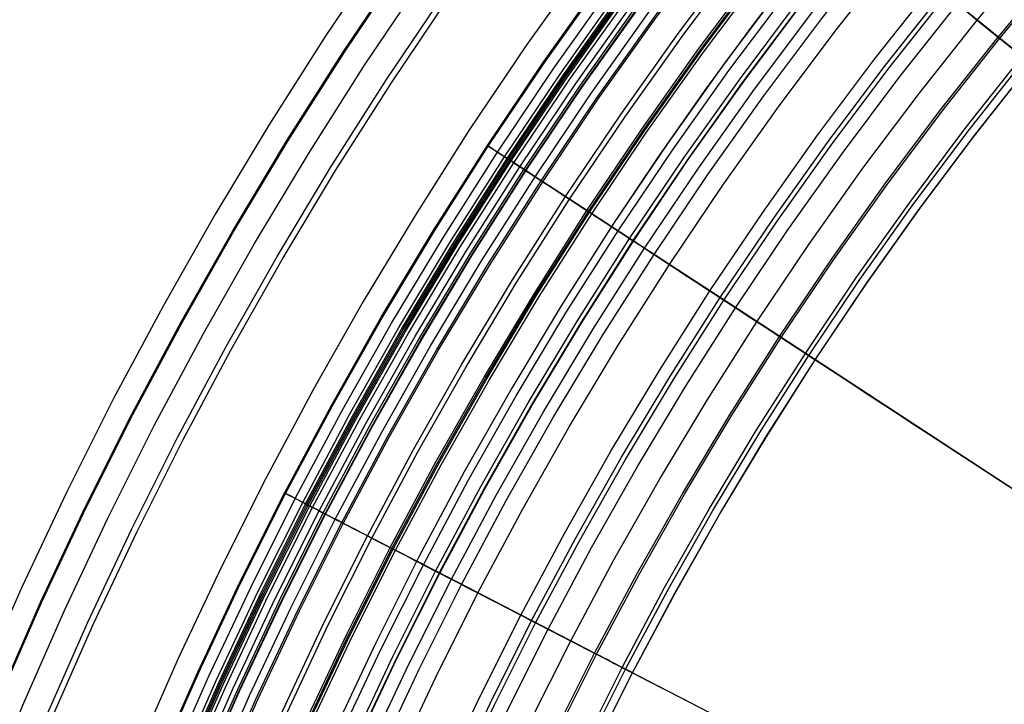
# Model space of a CAD drawing. Header units: millimetres. Extents: x -14 to 488, y -50 to 50.
# Tile 124 of 256: x 265 to 273, y 14 to 20. Entities that reach past the tile are written whole.
import ezdxf

# ---------------------------------------------------------------- set-up
doc = ezdxf.new("R2010")
doc.units = ezdxf.units.MM
doc.header["$MEASUREMENT"] = 0
doc.layers.add('Default', color=7, linetype='Continuous')

msp = doc.modelspace()

# ---------------------------------------------------------------- linework, layer by layer
at = {"layer": 'Default'}
for points in [[(272.8759, 26.2757), (272.2065, 25.6233), (271.5541, 24.9538), (270.9192, 24.2677), (270.3023, 23.5655), (269.7036, 22.8476), (269.1236, 22.1145), (268.5627, 21.3667), (268.0212, 20.6048), (267.4996, 19.8291), (267.0085, 19.0568), (266.5371, 18.2723), (266.0857, 17.4761), (265.6545, 16.6688), (265.2437, 15.8509), (264.8538, 15.0229), (264.4848, 14.1853)], [(264.8652, 10.2969), (265.1272, 11.0999), (265.4104, 11.9008), (265.7149, 12.6988), (266.0408, 13.493), (266.3881, 14.2827), (266.7568, 15.067), (267.1467, 15.8451), (267.5578, 16.616), (267.9899, 17.3791), (268.4428, 18.1334), (268.9161, 18.878), (269.4097, 19.6123), (269.9232, 20.3353), (270.4562, 21.0463), (271.0082, 21.7445), (271.5789, 22.4291), (272.1676, 23.0994), (272.7739, 23.7547), (273.3971, 24.3943), (274.0367, 25.0175), (274.692, 25.6238), (275.3623, 26.2126)], [(264.874, 10.2942), (265.1359, 11.097), (265.419, 11.8976), (265.7234, 12.6954), (266.0493, 13.4895), (266.3965, 14.2789), (266.7651, 15.063), (267.1549, 15.8409), (267.5659, 16.6116), (267.9978, 17.3745), (268.4506, 18.1285), (268.9238, 18.873), (269.4173, 19.6071), (269.9306, 20.3299), (270.4635, 21.0407), (271.0153, 21.7387), (271.5858, 22.4231), (272.1744, 23.0932), (272.7805, 23.7484), (273.4036, 24.3878), (274.043, 25.0109), (274.6982, 25.617), (275.3683, 26.2056)], [(264.9646, 10.2658), (265.2258, 11.0664), (265.5081, 11.8649), (265.8117, 12.6605), (266.1367, 13.4523), (266.4829, 14.2396), (266.8505, 15.0215), (267.2393, 15.7972), (267.6491, 16.5659), (268.0799, 17.3266), (268.5314, 18.0786), (269.0033, 18.821), (269.4954, 19.5531), (270.0073, 20.2739), (270.5387, 20.9828), (271.0891, 21.6788), (271.658, 22.3614), (272.2449, 23.0297), (272.8494, 23.683), (273.4708, 24.3206), (274.1084, 24.942), (274.7617, 25.5465), (275.43, 26.1334)], [(265.8987, 10.8377), (266.1752, 11.6197), (266.4725, 12.3989), (266.7907, 13.1744), (267.1299, 13.9454), (267.4898, 14.7112), (267.8705, 15.4708), (268.2719, 16.2236), (268.6938, 16.9686), (269.136, 17.7051), (269.5981, 18.4322), (270.0801, 19.1491), (270.5814, 19.855), (271.1018, 20.5492), (271.6408, 21.2309), (272.198, 21.8993), (272.7728, 22.5538), (273.3648, 23.1936), (273.9733, 23.8181), (274.5978, 24.4266), (275.2376, 25.0186), (275.8921, 25.5934), (276.5605, 26.1506)], [(266.5312, 10.6228), (266.8022, 11.3893), (267.0937, 12.153), (267.4056, 12.9131), (267.738, 13.6688), (268.0908, 14.4194), (268.464, 15.164), (268.8574, 15.9018), (269.2709, 16.6321), (269.7043, 17.3539), (270.1573, 18.0666), (270.6297, 18.7693), (271.1211, 19.4612), (271.6311, 20.1417), (272.1595, 20.8098), (272.7056, 21.465), (273.269, 22.1065), (273.8492, 22.7336), (274.4457, 23.3457), (275.0578, 23.9422), (275.6849, 24.5224), (276.3264, 25.0858), (276.9816, 25.632), (277.6498, 26.1603)], [(277.6707, 26.133), (277.0032, 25.6053), (276.3487, 25.0597), (275.7079, 24.4969), (275.0814, 23.9173), (274.47, 23.3214), (273.8741, 22.71), (273.2945, 22.0835), (272.7317, 21.4427), (272.1861, 20.7882), (271.6584, 20.1207), (271.1488, 19.441), (270.6579, 18.7498), (270.1861, 18.0478), (269.7335, 17.3359), (269.3006, 16.6148), (268.8875, 15.8853), (268.4945, 15.1482), (268.1217, 14.4044), (267.7692, 13.6546), (267.4372, 12.8996), (267.1256, 12.1403), (266.8345, 11.3774), (266.5637, 10.6117)], [(266.5693, 10.6099), (266.84, 11.3754), (267.1311, 12.1382), (267.4426, 12.8973), (267.7746, 13.6522), (268.127, 14.4018), (268.4997, 15.1455), (268.8926, 15.8825), (269.3056, 16.6118), (269.7385, 17.3328), (270.191, 18.0446), (270.6628, 18.7464), (271.1536, 19.4375), (271.663, 20.1171), (272.1907, 20.7845), (272.7361, 21.4389), (273.2989, 22.0796), (273.8784, 22.7059), (274.4741, 23.3173), (275.0855, 23.913), (275.7118, 24.4925), (276.3526, 25.0553), (277.0069, 25.6007), (277.6743, 26.1284)], [(264.6603, 14.0797), (265.0227, 14.9037), (265.4074, 15.7221), (265.8143, 16.534), (266.2433, 17.3385), (266.6941, 18.1347), (267.1667, 18.9218), (267.6606, 19.6989), (268.1757, 20.465), (268.7115, 21.2195), (269.2676, 21.9614), (269.8437, 22.6899), (270.4391, 23.4043), (271.0535, 24.1038), (271.6861, 24.7875), (272.3365, 25.4549), (273.0039, 26.1053)], [(264.6688, 14.0761), (265.0311, 14.8999), (265.4157, 15.7181), (265.8225, 16.5298), (266.2513, 17.3341), (266.7021, 18.1301), (267.1745, 18.917), (267.6683, 19.6938), (268.1833, 20.4598), (268.7189, 21.2141), (269.2749, 21.9558), (269.8508, 22.6841), (270.4461, 23.3983), (271.0603, 24.0976), (271.6928, 24.7812), (272.343, 25.4484), (273.0102, 26.0986)], [(265.0349, 10.2439), (265.2955, 11.0427), (265.5772, 11.8395), (265.8802, 12.6333), (266.2045, 13.4235), (266.55, 14.2091), (266.9168, 14.9894), (267.3047, 15.7634), (267.7137, 16.5304), (268.1435, 17.2895), (268.594, 18.0399), (269.065, 18.7807), (269.556, 19.5112), (270.0668, 20.2305), (270.5971, 20.9378), (271.1463, 21.6324), (271.714, 22.3135), (272.2997, 22.9803), (272.9028, 23.6323), (273.5229, 24.2686), (274.1592, 24.8886), (274.8111, 25.4918), (275.4779, 26.0775)], [(265.0612, 10.2356), (265.3216, 11.0339), (265.6031, 11.83), (265.9058, 12.6232), (266.2298, 13.4127), (266.575, 14.1977), (266.9415, 14.9774), (267.3291, 15.7508), (267.7378, 16.5172), (268.1673, 17.2757), (268.6174, 18.0254), (269.088, 18.7657), (269.5786, 19.4956), (270.0891, 20.2143), (270.6189, 20.921), (271.1676, 21.6151), (271.7349, 22.2956), (272.3201, 22.9619), (272.9228, 23.6133), (273.5423, 24.2491), (274.1781, 24.8686), (274.8295, 25.4713), (275.4958, 26.0565)], [(265.0744, 10.2315), (265.3347, 11.0294), (265.6161, 11.8252), (265.9188, 12.6181), (266.2426, 13.4073), (266.5877, 14.192), (266.954, 14.9713), (267.3415, 15.7444), (267.75, 16.5104), (268.1793, 17.2686), (268.6293, 18.0181), (269.0996, 18.7581), (269.5901, 19.4877), (270.1003, 20.2061), (270.6299, 20.9126), (271.1784, 21.6063), (271.7454, 22.2866), (272.3304, 22.9526), (272.9329, 23.6037), (273.5522, 24.2393), (274.1877, 24.8585), (274.8388, 25.461), (275.5049, 26.046)], [(265.087, 10.2276), (265.3471, 11.0252), (265.6284, 11.8207), (265.9309, 12.6133), (266.2547, 13.4022), (266.5996, 14.1865), (266.9658, 14.9656), (267.3531, 15.7384), (267.7615, 16.5041), (268.1906, 17.262), (268.6404, 18.0112), (269.1106, 18.7509), (269.6009, 19.4802), (270.1109, 20.1984), (270.6403, 20.9046), (271.1886, 21.598), (271.7554, 22.278), (272.3402, 22.9438), (272.9424, 23.5947), (273.5614, 24.23), (274.1967, 24.849), (274.8476, 25.4512), (275.5134, 26.036)], [(265.9376, 10.8245), (266.2138, 11.6055), (266.5108, 12.3837), (266.8286, 13.1582), (267.1673, 13.9283), (267.5269, 14.6932), (267.9071, 15.4519), (268.308, 16.2038), (268.7294, 16.9479), (269.171, 17.6834), (269.6326, 18.4096), (270.114, 19.1257), (270.6147, 19.8307), (271.1344, 20.5241), (271.6728, 21.2049), (272.2293, 21.8726), (272.8034, 22.5262), (273.3946, 23.1653), (274.0024, 23.789), (274.6261, 24.3968), (275.2652, 24.988), (275.9188, 25.5621), (276.5865, 26.1186)], [(265.9379, 10.8244), (266.2141, 11.6054), (266.511, 12.3836), (266.8289, 13.1581), (267.1676, 13.9282), (267.5271, 14.6931), (267.9074, 15.4518), (268.3082, 16.2036), (268.7296, 16.9477), (269.1712, 17.6833), (269.6328, 18.4095), (270.1142, 19.1255), (270.6149, 19.8306), (271.1346, 20.5239), (271.673, 21.2048), (272.2295, 21.8724), (272.8036, 22.5261), (273.3948, 23.1651), (274.0026, 23.7888), (274.6263, 24.3966), (275.2653, 24.9878), (275.919, 25.5619), (276.5866, 26.1184)], [(266.6785, 10.5727), (266.9482, 11.3356), (267.2383, 12.0957), (267.5488, 12.8522), (267.8796, 13.6044), (268.2307, 14.3514), (268.6022, 15.0925), (268.9937, 15.8269), (269.4053, 16.5537), (269.8366, 17.2721), (270.2875, 17.9815), (270.7577, 18.6808), (271.2468, 19.3695), (271.7544, 20.0467), (272.2802, 20.7118), (272.8238, 21.3639), (273.3846, 22.0023), (273.962, 22.6265), (274.5557, 23.2357), (275.1649, 23.8294), (275.7891, 24.4069), (276.4276, 24.9676), (277.0797, 25.5112), (277.7447, 26.037)], [(265.1, 10.2235), (265.3601, 11.0208), (265.6413, 11.8159), (265.9436, 12.6082), (266.2672, 13.3968), (266.6121, 14.1809), (266.9781, 14.9596), (267.3653, 15.7321), (267.7734, 16.4976), (268.2024, 17.2552), (268.6521, 18.0041), (269.122, 18.7434), (269.6121, 19.4724), (270.1219, 20.1903), (270.6511, 20.8962), (271.1992, 21.5894), (271.7658, 22.2691), (272.3503, 22.9347), (272.9523, 23.5853), (273.5711, 24.2203), (274.2061, 24.8391), (274.8567, 25.4411), (275.5223, 26.0256)], [(265.1276, 10.2149), (265.3875, 11.0115), (265.6684, 11.806), (265.9705, 12.5976), (266.2939, 13.3855), (266.6384, 14.1689), (267.0041, 14.947), (267.391, 15.7188), (267.7988, 16.4836), (268.2274, 17.2406), (268.6766, 17.9889), (269.1462, 18.7276), (269.6359, 19.456), (270.1453, 20.1733), (270.674, 20.8786), (271.2217, 21.5712), (271.7878, 22.2503), (272.3718, 22.9153), (272.9733, 23.5654), (273.5915, 24.1999), (274.226, 24.8182), (274.8761, 25.4196), (275.5411, 26.0037)], [(265.1891, 10.1956), (265.4485, 10.9907), (265.7289, 11.7837), (266.0304, 12.5739), (266.3532, 13.3603), (266.6971, 14.1422), (267.0621, 14.9188), (267.4482, 15.6892), (267.8553, 16.4526), (268.2831, 17.2081), (268.7315, 17.955), (269.2002, 18.6923), (269.6889, 19.4194), (270.1974, 20.1353), (270.7251, 20.8393), (271.2717, 21.5306), (271.8367, 22.2084), (272.4197, 22.8722), (273.02, 23.521), (273.6371, 24.1543), (274.2704, 24.7714), (274.9193, 25.3717), (275.583, 25.9547)], [(266.1096, 10.7661), (266.3843, 11.5429), (266.6797, 12.3168), (266.9958, 13.0872), (267.3327, 13.8531), (267.6903, 14.6138), (268.0685, 15.3685), (268.4672, 16.1163), (268.8863, 16.8564), (269.3255, 17.5879), (269.7847, 18.3102), (270.2634, 19.0224), (270.7614, 19.7237), (271.2784, 20.4133), (271.8138, 21.0904), (272.3673, 21.7545), (272.9383, 22.4046), (273.5264, 23.0402), (274.1309, 23.6605), (274.7512, 24.265), (275.3868, 24.8531), (276.0369, 25.4241), (276.701, 25.9776)], [(266.1252, 10.7608), (266.3997, 11.5372), (266.6949, 12.3108), (267.0109, 13.0808), (267.3476, 13.8464), (267.705, 14.6067), (268.083, 15.361), (268.4816, 16.1084), (268.9004, 16.8481), (269.3395, 17.5793), (269.7984, 18.3013), (270.2769, 19.0131), (270.7747, 19.714), (271.2914, 20.4033), (271.8265, 21.0801), (272.3797, 21.7438), (272.9505, 22.3936), (273.5383, 23.0289), (274.1425, 23.649), (274.7625, 24.2532), (275.3978, 24.8409), (276.0476, 25.4117), (276.7113, 25.9649)], [(266.1355, 10.7573), (266.4099, 11.5335), (266.7051, 12.3068), (267.0209, 13.0765), (267.3575, 13.8418), (267.7148, 14.6019), (268.0927, 15.356), (268.4911, 16.1031), (268.9098, 16.8426), (269.3487, 17.5736), (269.8075, 18.2953), (270.2858, 19.0069), (270.7835, 19.7076), (271.3, 20.3966), (271.835, 21.0733), (272.388, 21.7367), (272.9586, 22.3864), (273.5461, 23.0214), (274.1501, 23.6413), (274.77, 24.2453), (275.4051, 24.8328), (276.0547, 25.4034), (276.7182, 25.9564)], [(266.7725, 10.5408), (267.0415, 11.3013), (267.3307, 12.0591), (267.6402, 12.8134), (267.97, 13.5633), (268.3201, 14.3081), (268.6904, 15.0469), (269.0808, 15.779), (269.4911, 16.5037), (269.9211, 17.2199), (270.3707, 17.9271), (270.8394, 18.6244), (271.327, 19.311), (271.8331, 19.9861), (272.3574, 20.6492), (272.8993, 21.2993), (273.4583, 21.9358), (274.0341, 22.5581), (274.6259, 23.1655), (275.2333, 23.7573), (275.8556, 24.3331), (276.4921, 24.8922), (277.1423, 25.4341), (277.8053, 25.9583)], [(264.5245, 13.1701), (264.8625, 13.9938), (265.2227, 14.8128), (265.605, 15.6262), (266.0094, 16.4331), (266.4358, 17.2327), (266.8839, 18.0241), (267.3536, 18.8063), (267.8445, 19.5786), (268.3564, 20.3402), (268.8889, 21.09), (269.4417, 21.8274), (270.0142, 22.5515), (270.606, 23.2615), (271.2166, 23.9567), (271.8454, 24.6363), (272.4918, 25.2996), (273.1551, 25.946)], [(265.2276, 10.1836), (265.4867, 10.9777), (265.7668, 11.7698), (266.068, 12.559), (266.3903, 13.3445), (266.7338, 14.1255), (267.0984, 14.9012), (267.4841, 15.6707), (267.8906, 16.4331), (268.318, 17.1878), (268.7658, 17.9338), (269.234, 18.6702), (269.7222, 19.3964), (270.23, 20.1115), (270.7571, 20.8146), (271.303, 21.5051), (271.8674, 22.1822), (272.4497, 22.8451), (273.0493, 23.4932), (273.6657, 24.1258), (274.2982, 24.7421), (274.9463, 25.3418), (275.6092, 25.924)], [(265.2448, 10.1782), (265.5037, 10.972), (265.7836, 11.7636), (266.0847, 12.5524), (266.4068, 13.3375), (266.7501, 14.1181), (267.1146, 14.8933), (267.5, 15.6624), (267.9064, 16.4245), (268.3334, 17.1788), (268.7811, 17.9243), (269.249, 18.6604), (269.7369, 19.3862), (270.2445, 20.1009), (270.7713, 20.8037), (271.317, 21.4938), (271.881, 22.1705), (272.463, 22.8331), (273.0623, 23.4809), (273.6783, 24.1131), (274.3106, 24.7291), (274.9583, 25.3284), (275.6209, 25.9104)], [(265.2484, 10.1771), (265.5074, 10.9707), (265.7873, 11.7623), (266.0883, 12.551), (266.4104, 13.336), (266.7537, 14.1165), (267.118, 14.8917), (267.5034, 15.6606), (267.9097, 16.4226), (268.3368, 17.1768), (268.7844, 17.9223), (269.2522, 18.6583), (269.7401, 19.384), (270.2476, 20.0986), (270.7743, 20.8013), (271.32, 21.4914), (271.884, 22.168), (272.4658, 22.8305), (273.0651, 23.4782), (273.6811, 24.1103), (274.3132, 24.7263), (274.9609, 25.3256), (275.6234, 25.9074)], [(266.1577, 10.7497), (266.4319, 11.5254), (266.7269, 12.2982), (267.0425, 13.0674), (267.3789, 13.8321), (267.7359, 14.5917), (268.1135, 15.3452), (268.5117, 16.0918), (268.9301, 16.8308), (269.3687, 17.5613), (269.8271, 18.2825), (270.3051, 18.9935), (270.8024, 19.6938), (271.3186, 20.3823), (271.8532, 21.0585), (272.4058, 21.7215), (272.976, 22.3706), (273.5632, 23.0053), (274.1667, 23.6247), (274.7862, 24.2283), (275.4208, 24.8154), (276.0699, 25.3856), (276.7329, 25.9382)], [(274.5665, 25.7966), (273.9089, 25.188), (273.2671, 24.5626), (272.6418, 23.9209), (272.0332, 23.2632), (271.4418, 22.59), (270.8679, 21.9018), (270.3119, 21.1991), (269.7742, 20.4823), (269.2551, 19.7518), (268.7551, 19.0083), (268.2844, 18.2679), (267.8325, 17.5159), (267.3997, 16.7527), (266.9863, 15.9788), (266.5926, 15.1948), (266.2188, 14.401), (265.8651, 13.5981), (265.5319, 12.7865), (265.2314, 11.9997), (264.9501, 11.2058), (264.6881, 10.4053)], [(274.5665, 25.7966), (273.9089, 25.188), (273.2671, 24.5626), (272.6418, 23.9209), (272.0332, 23.2632), (271.4418, 22.59), (270.8679, 21.9018), (270.3119, 21.1991), (269.7742, 20.4823), (269.2551, 19.7518), (268.7551, 19.0083), (268.2844, 18.2679), (267.8325, 17.5159), (267.3997, 16.7527), (266.9863, 15.9788), (266.5926, 15.1948), (266.2188, 14.401), (265.8651, 13.5981), (265.5319, 12.7865), (265.2314, 11.9997), (264.9501, 11.2058), (264.6881, 10.4053)], [(264.7362, 13.0863), (265.0721, 13.9047), (265.43, 14.7185), (265.8099, 15.5268), (266.2117, 16.3285), (266.6353, 17.123), (267.0806, 17.9094), (267.5473, 18.6866), (268.0351, 19.454), (268.5437, 20.2107), (269.0729, 20.9558), (269.6221, 21.6885), (270.191, 22.4079), (270.7791, 23.1134), (271.3858, 23.8042), (272.0105, 24.4795), (272.6528, 25.1386), (273.3119, 25.7809)], [(265.3397, 10.1485), (265.5979, 10.94), (265.877, 11.7293), (266.1772, 12.5158), (266.4984, 13.2986), (266.8407, 14.0769), (267.2041, 14.8499), (267.5884, 15.6167), (267.9936, 16.3766), (268.4194, 17.1286), (268.8657, 17.872), (269.3323, 18.606), (269.8188, 19.3296), (270.3248, 20.0422), (270.8501, 20.743), (271.3942, 21.4311), (271.9566, 22.1058), (272.5369, 22.7665), (273.1344, 23.4123), (273.7487, 24.0427), (274.3791, 24.657), (275.0249, 25.2545), (275.6856, 25.8348)], [(265.4001, 10.1296), (265.6578, 10.9196), (265.9365, 11.7075), (266.236, 12.4925), (266.5567, 13.2738), (266.8983, 14.0507), (267.261, 14.8222), (267.6446, 15.5876), (268.049, 16.3461), (268.4741, 17.0967), (268.9196, 17.8387), (269.3853, 18.5713), (269.8708, 19.2937), (270.376, 20.0049), (270.9003, 20.7044), (271.4434, 21.3912), (272.0047, 22.0647), (272.5839, 22.7241), (273.1803, 23.3687), (273.7935, 23.9979), (274.4227, 24.6111), (275.0673, 25.2075), (275.7267, 25.7867)], [(276.8736, 25.7976), (276.2152, 25.2485), (275.5711, 24.6826), (274.9418, 24.1003), (274.3278, 23.502), (273.7294, 22.8879), (273.1471, 22.2586), (272.5812, 21.6145), (272.0321, 20.9561), (271.5001, 20.2837), (270.9857, 19.5978), (270.489, 18.8989), (270.0106, 18.1875), (269.5602, 17.4791), (269.1278, 16.7595), (268.7137, 16.0293), (268.3182, 15.2888), (267.9415, 14.5386), (267.5838, 13.7792), (267.2454, 13.0109), (266.9265, 12.2344), (266.639, 11.4815), (266.3699, 10.7219)], [(266.9248, 10.489), (267.1924, 11.2459), (267.4802, 11.9999), (267.7882, 12.7505), (268.1164, 13.4967), (268.4648, 14.2378), (268.8332, 14.9731), (269.2217, 15.7016), (269.63, 16.4226), (270.0579, 17.1354), (270.5053, 17.8391), (270.9717, 18.5329), (271.4569, 19.2162), (271.9605, 19.888), (272.4822, 20.5478), (273.0214, 21.1947), (273.5778, 21.8281), (274.1507, 22.4474), (274.7396, 23.0518), (275.344, 23.6407), (275.9633, 24.2136), (276.5967, 24.77), (277.2436, 25.3092), (277.9034, 25.8309)], [(264.7839, 13.0674), (265.1193, 13.8847), (265.4767, 14.6973), (265.8561, 15.5043), (266.2573, 16.305), (266.6804, 17.0983), (267.125, 17.8835), (267.591, 18.6597), (268.0781, 19.4259), (268.586, 20.1815), (269.1144, 20.9255), (269.6628, 21.6571), (270.2309, 22.3756), (270.8181, 23.0801), (271.4239, 23.7698), (272.0478, 24.4441), (272.6891, 25.1023), (273.3473, 25.7436)], [(265.4152, 10.1249), (265.6728, 10.9145), (265.9513, 11.702), (266.2507, 12.4867), (266.5712, 13.2677), (266.9127, 14.0442), (267.2752, 14.8153), (267.6587, 15.5804), (268.0629, 16.3385), (268.4877, 17.0888), (268.933, 17.8305), (269.3985, 18.5627), (269.8838, 19.2847), (270.3887, 19.9956), (270.9128, 20.6947), (271.4556, 21.3813), (272.0167, 22.0544), (272.5956, 22.7135), (273.1918, 23.3579), (273.8046, 23.9868), (274.4335, 24.5996), (275.0779, 25.1958), (275.737, 25.7747)], [(266.417, 10.6616), (266.6891, 11.4309), (266.9816, 12.1973), (267.2946, 12.9602), (267.6282, 13.7187), (267.9823, 14.472), (268.3569, 15.2194), (268.7517, 15.9599), (269.1667, 16.6928), (269.6017, 17.4173), (270.0564, 18.1326), (270.5305, 18.8378), (271.0237, 19.5323), (271.5356, 20.2152), (272.0659, 20.8858), (272.614, 21.5434), (273.1795, 22.1872), (273.7618, 22.8166), (274.3604, 23.431), (274.9748, 24.0296), (275.6042, 24.612), (276.248, 25.1774), (276.9056, 25.7255)], [(267.3236, 10.3535), (267.5877, 11.1006), (267.8718, 11.8449), (268.1758, 12.5858), (268.4998, 13.3223), (268.8436, 14.0539), (269.2073, 14.7796), (269.5908, 15.4988), (269.9938, 16.2105), (270.4162, 16.914), (270.8578, 17.6086), (271.3182, 18.2935), (271.7971, 18.9679), (272.2942, 19.6311), (272.8092, 20.2823), (273.3414, 20.9209), (273.8906, 21.5462), (274.4561, 22.1574), (275.0374, 22.754), (275.634, 23.3353), (276.2453, 23.9008), (276.8705, 24.45), (277.5091, 24.9822), (278.1603, 25.4972)], [(267.424, 10.3194), (267.6873, 11.064), (267.9705, 11.8058), (268.2735, 12.5442), (268.5964, 13.2784), (268.9391, 14.0075), (269.3016, 14.7309), (269.6838, 15.4476), (270.0855, 16.157), (270.5065, 16.8583), (270.9466, 17.5506), (271.4055, 18.2332), (271.8828, 18.9054), (272.3783, 19.5664), (272.8916, 20.2155), (273.4221, 20.8519), (273.9694, 21.4751), (274.5331, 22.0843), (275.1125, 22.6789), (275.7071, 23.2583), (276.3163, 23.822), (276.9395, 24.3693), (277.576, 24.8999), (278.225, 25.4131)], [(267.4618, 10.3066), (267.7247, 11.0502), (268.0075, 11.7912), (268.3101, 12.5287), (268.6326, 13.2619), (268.975, 13.9901), (269.337, 14.7126), (269.7187, 15.4284), (270.1199, 16.1369), (270.5404, 16.8373), (270.9799, 17.5288), (271.4383, 18.2105), (271.915, 18.8819), (272.4099, 19.5421), (272.9225, 20.1903), (273.4524, 20.826), (273.999, 21.4484), (274.562, 22.0569), (275.1407, 22.6507), (275.7346, 23.2294), (276.343, 23.7924), (276.9654, 24.3391), (277.6011, 24.8689), (278.2494, 25.3815)], [(267.5769, 10.2675), (267.8388, 11.0083), (268.1205, 11.7464), (268.422, 12.4811), (268.7433, 13.2116), (269.0843, 13.9371), (269.445, 14.6568), (269.8252, 15.3699), (270.2249, 16.0757), (270.6438, 16.7734), (271.0817, 17.4623), (271.5382, 18.1414), (272.0132, 18.8102), (272.5062, 19.4679), (273.0169, 20.1137), (273.5447, 20.747), (274.0893, 21.367), (274.6501, 21.9732), (275.2266, 22.5648), (275.8182, 23.1413), (276.4244, 23.7021), (277.0444, 24.2467), (277.6777, 24.7746), (278.3235, 25.2852)], [(267.7875, 10.1959), (268.0477, 10.9315), (268.3274, 11.6645), (268.6268, 12.3941), (268.9458, 13.1195), (269.2844, 13.8399), (269.6426, 14.5546), (270.0202, 15.2627), (270.4171, 15.9636), (270.8331, 16.6565), (271.2679, 17.3405), (271.7213, 18.015), (272.1929, 18.6791), (272.6825, 19.3322), (273.1896, 19.9735), (273.7138, 20.6023), (274.2545, 21.218), (274.8115, 21.82), (275.3839, 22.4075), (275.9714, 22.98), (276.5734, 23.5369), (277.1891, 24.0777), (277.8179, 24.6018), (278.4592, 25.1089)], [(268.2688, 10.8503), (268.5465, 11.5778), (268.8436, 12.3019), (269.1603, 13.0219), (269.4964, 13.737), (269.8519, 14.4463), (270.2267, 15.1492), (270.6207, 15.8449), (271.0335, 16.5326), (271.4651, 17.2116), (271.9151, 17.881), (272.3833, 18.5402), (272.8692, 19.1884), (273.3725, 19.825), (273.8928, 20.4491), (274.4296, 21.0603), (274.9823, 21.6577), (275.5506, 22.2409), (276.1337, 22.8091), (276.7311, 23.3619), (277.3423, 23.8986), (277.9664, 24.4189)], [(268.2853, 10.8442), (268.5628, 11.5713), (268.8598, 12.2951), (269.1763, 13.0146), (269.5122, 13.7293), (269.8676, 14.4383), (270.2421, 15.1408), (270.6359, 15.8361), (271.0485, 16.5234), (271.4798, 17.2019), (271.9296, 17.871), (272.3975, 18.5298), (272.8832, 19.1777), (273.3862, 19.8139), (273.9062, 20.4377), (274.4426, 21.0485), (274.9951, 21.6456), (275.563, 22.2284), (276.1458, 22.7963), (276.7429, 23.3488), (277.3537, 23.8853), (277.9775, 24.4052)], [(268.5214, 10.7574), (268.7967, 11.4787), (269.0913, 12.1967), (269.4053, 12.9105), (269.7385, 13.6194), (270.091, 14.3227), (270.4626, 15.0196), (270.8532, 15.7094), (271.2625, 16.3912), (271.6904, 17.0643), (272.1366, 17.728), (272.6007, 18.3816), (273.0825, 19.0242), (273.5815, 19.6553), (274.0973, 20.2742), (274.6295, 20.8801), (275.1775, 21.4724), (275.7409, 22.0506), (276.319, 22.6139), (276.9113, 23.162), (277.5172, 23.6941), (278.1361, 24.2099)], [(268.5539, 10.7455), (268.8289, 11.466), (269.1232, 12.1831), (269.4368, 12.8962), (269.7696, 13.6043), (270.1217, 14.3068), (270.4929, 15.003), (270.883, 15.6919), (271.2919, 16.373), (271.7193, 17.0454), (272.165, 17.7083), (272.6286, 18.3612), (273.1099, 19.0031), (273.6083, 19.6335), (274.1236, 20.2517), (274.6551, 20.8569), (275.2026, 21.4486), (275.7653, 22.0261), (276.3428, 22.5888), (276.9345, 23.1363), (277.5397, 23.6678), (278.1579, 24.1831)], [(268.6166, 10.7225), (268.891, 11.4414), (269.1846, 12.157), (269.4975, 12.8685), (269.8297, 13.5752), (270.181, 14.2762), (270.5514, 14.9708), (270.9407, 15.6583), (271.3487, 16.3379), (271.7752, 17.0088), (272.2199, 17.6704), (272.6826, 18.3218), (273.1628, 18.9624), (273.6602, 19.5914), (274.1743, 20.2083), (274.7047, 20.8122), (275.251, 21.4026), (275.8125, 21.9789), (276.3888, 22.5404), (276.9792, 23.0867), (277.5831, 23.6171), (278.2, 24.1313)], [(268.6182, 10.7218), (268.8926, 11.4408), (269.1863, 12.1563), (269.4992, 12.8678), (269.8313, 13.5744), (270.1826, 14.2754), (270.553, 14.9699), (270.9423, 15.6574), (271.3502, 16.3369), (271.7767, 17.0079), (272.2214, 17.6694), (272.684, 18.3208), (273.1642, 18.9613), (273.6615, 19.5903), (274.1757, 20.2071), (274.7061, 20.811), (275.2523, 21.4014), (275.8138, 21.9776), (276.39, 22.5391), (276.9804, 23.0853), (277.5843, 23.6158), (278.2011, 24.1299)], [(271.6664, 20.4976), (271.234, 19.9335), (270.8138, 19.3602), (270.4059, 18.7781), (270.0106, 18.1875), (269.5602, 17.4791), (269.1278, 16.7595), (268.7137, 16.0293), (268.3182, 15.2888), (267.9415, 14.5386), (267.5838, 13.7792), (267.2454, 13.0109), (266.9265, 12.2344), (266.639, 11.4815), (266.3699, 10.7219)]]:
    msp.add_lwpolyline(points, dxfattribs=at)
at = {"layer": 'Default', "extrusion": (0.547211, 0.836995, 0)}
for points in [[(-216.0452, 24.7553), (-216.0448, 24.722), (-216.0437, 24.6885), (-216.0418, 24.6546), (-216.0391, 24.6206), (-216.0356, 24.5863), (-216.0313, 24.5518), (-216.0261, 24.5172), (-216.0201, 24.4824), (-216.0132, 24.4475), (-216.0055, 24.4126), (-215.9968, 24.3776), (-215.9873, 24.3426), (-215.9768, 24.3076), (-215.9654, 24.2727), (-215.9531, 24.2379), (-215.9398, 24.2032), (-215.9257, 24.1687), (-215.9106, 24.1343), (-215.8945, 24.1002), (-215.8776, 24.0664), (-215.8597, 24.0329), (-215.8409, 23.9997), (-215.8212, 23.9669), (-215.8007, 23.9345), (-215.7792, 23.9026), (-215.7569, 23.8712), (-215.7337, 23.8402), (-215.7097, 23.8099), (-215.6849, 23.7801), (-215.6593, 23.751), (-215.6329, 23.7225), (-215.6058, 23.6947), (-215.578, 23.6676), (-215.5495, 23.6412), (-215.5204, 23.6156), (-215.4906, 23.5908), (-215.4603, 23.5668), (-215.4293, 23.5436), (-215.3979, 23.5213), (-215.366, 23.4998), (-215.3336, 23.4793), (-215.3008, 23.4596), (-215.2676, 23.4408), (-215.2341, 23.4229), (-215.2003, 23.406), (-215.1662, 23.3899), (-215.1318, 23.3748), (-215.0973, 23.3607), (-215.0626, 23.3474), (-215.0278, 23.3351), (-214.9929, 23.3237), (-214.9579, 23.3132), (-214.9229, 23.3037), (-214.8879, 23.295), (-214.853, 23.2873), (-214.8181, 23.2804), (-214.7833, 23.2744), (-214.7487, 23.2692), (-214.7142, 23.2649), (-214.6799, 23.2614), (-214.6459, 23.2587), (-214.612, 23.2568), (-214.5785, 23.2557), (-214.5452, 23.2553), (-214.5119, 23.2557), (-214.4783, 23.2568), (-214.4445, 23.2587), (-214.4104, 23.2614), (-214.3761, 23.2649), (-214.3416, 23.2692), (-214.307, 23.2744), (-214.2722, 23.2804), (-214.2373, 23.2873), (-214.2024, 23.295), (-214.1674, 23.3037), (-214.1324, 23.3132), (-214.0975, 23.3237), (-214.0625, 23.3351), (-214.0277, 23.3474), (-213.993, 23.3607), (-213.9585, 23.3748), (-213.9241, 23.3899), (-213.89, 23.406), (-213.8562, 23.4229), (-213.8227, 23.4408), (-213.7895, 23.4596), (-213.7567, 23.4793), (-213.7243, 23.4998), (-213.6924, 23.5213), (-213.661, 23.5436), (-213.6301, 23.5668), (-213.5997, 23.5908), (-213.5699, 23.6156), (-213.5408, 23.6412), (-213.5123, 23.6676), (-213.4845, 23.6947), (-213.4574, 23.7225), (-213.431, 23.751), (-213.4054, 23.7801), (-213.3806, 23.8099), (-213.3566, 23.8402), (-213.3335, 23.8712), (-213.3111, 23.9026), (-213.2897, 23.9345), (-213.2691, 23.9669), (-213.2494, 23.9997), (-213.2306, 24.0329), (-213.2127, 24.0664), (-213.1958, 24.1002), (-213.1798, 24.1343), (-213.1647, 24.1687), (-213.1505, 24.2032), (-213.1372, 24.2379), (-213.1249, 24.2727), (-213.1135, 24.3076), (-213.1031, 24.3426), (-213.0935, 24.3776), (-213.0848, 24.4126), (-213.0771, 24.4475), (-213.0702, 24.4824), (-213.0642, 24.5172), (-213.059, 24.5518), (-213.0547, 24.5863), (-213.0512, 24.6206), (-213.0485, 24.6546), (-213.0467, 24.6885), (-213.0455, 24.722), (-213.0452, 24.7553)], [(-213.0452, 24.7553), (-213.0455, 24.7886), (-213.0467, 24.8222), (-213.0485, 24.856), (-213.0512, 24.8901), (-213.0547, 24.9244), (-213.059, 24.9589), (-213.0642, 24.9935), (-213.0702, 25.0283), (-213.0771, 25.0632), (-213.0848, 25.0981), (-213.0935, 25.1331), (-213.1031, 25.1681), (-213.1135, 25.203), (-213.1249, 25.238), (-213.1372, 25.2728), (-213.1505, 25.3075), (-213.1647, 25.342), (-213.1798, 25.3764), (-213.1958, 25.4105), (-213.2127, 25.4443), (-213.2306, 25.4778), (-213.2494, 25.511), (-213.2691, 25.5438), (-213.2897, 25.5762), (-213.3111, 25.6081), (-213.3335, 25.6395), (-213.3566, 25.6704), (-213.3806, 25.7008), (-213.4054, 25.7306), (-213.431, 25.7597), (-213.4574, 25.7882), (-213.4845, 25.816), (-213.5123, 25.8431), (-213.5408, 25.8695), (-213.5699, 25.8951), (-213.5997, 25.9199), (-213.6301, 25.9439), (-213.661, 25.967), (-213.6924, 25.9894), (-213.7243, 26.0108), (-213.7567, 26.0314), (-213.7895, 26.0511), (-213.8227, 26.0699), (-213.8562, 26.0878), (-213.89, 26.1047), (-213.9241, 26.1208), (-213.9585, 26.1359), (-213.993, 26.15), (-214.0277, 26.1633), (-214.0625, 26.1756), (-214.0975, 26.187), (-214.1324, 26.1974), (-214.1674, 26.207), (-214.2024, 26.2157), (-214.2373, 26.2234), (-214.2722, 26.2303), (-214.307, 26.2363), (-214.3416, 26.2415), (-214.3761, 26.2458), (-214.4104, 26.2493), (-214.4445, 26.252), (-214.4783, 26.2538), (-214.5119, 26.255), (-214.5452, 26.2553), (-214.5785, 26.255), (-214.612, 26.2538), (-214.6459, 26.252), (-214.6799, 26.2493), (-214.7142, 26.2458), (-214.7487, 26.2415), (-214.7833, 26.2363), (-214.8181, 26.2303), (-214.853, 26.2234), (-214.8879, 26.2157), (-214.9229, 26.207), (-214.9579, 26.1974), (-214.9929, 26.187), (-215.0278, 26.1756), (-215.0626, 26.1633), (-215.0973, 26.15), (-215.1318, 26.1359), (-215.1662, 26.1208), (-215.2003, 26.1047), (-215.2341, 26.0878), (-215.2676, 26.0699), (-215.3008, 26.0511), (-215.3336, 26.0314), (-215.366, 26.0108), (-215.3979, 25.9894), (-215.4293, 25.967), (-215.4603, 25.9439), (-215.4906, 25.9199), (-215.5204, 25.8951), (-215.5495, 25.8695), (-215.578, 25.8431), (-215.6058, 25.816), (-215.6329, 25.7882), (-215.6593, 25.7597), (-215.6849, 25.7306), (-215.7097, 25.7008), (-215.7337, 25.6704), (-215.7569, 25.6395), (-215.7792, 25.6081), (-215.8007, 25.5762), (-215.8212, 25.5438), (-215.8409, 25.511), (-215.8597, 25.4778), (-215.8776, 25.4443), (-215.8945, 25.4105), (-215.9106, 25.3764), (-215.9257, 25.342), (-215.9398, 25.3075), (-215.9531, 25.2728), (-215.9654, 25.238), (-215.9768, 25.203), (-215.9873, 25.1681), (-215.9968, 25.1331), (-216.0055, 25.0981), (-216.0132, 25.0632), (-216.0201, 25.0283), (-216.0261, 24.9935), (-216.0313, 24.9589), (-216.0356, 24.9244), (-216.0391, 24.8901), (-216.0418, 24.856), (-216.0437, 24.8222), (-216.0448, 24.7886), (-216.0452, 24.7553)]]:
    msp.add_lwpolyline(points, dxfattribs=at)
at = {"layer": 'Default', "extrusion": (-0.08594, -0.166209, 0.982339)}
msp.add_lwpolyline([(231.2324, 157.3951), (231.2324, 157.4825)], dxfattribs=at)
at = {"layer": 'Default', "extrusion": (-0.10239, -0.156612, 0.982339)}
msp.add_lwpolyline([(215.0296, 177.5221), (215.0296, 177.6084)], dxfattribs=at)
at = {"layer": 'Default', "extrusion": (-0.117936, -0.145265, 0.982339)}
msp.add_lwpolyline([(197.8631, 196.9116), (197.8631, 196.9972)], dxfattribs=at)
at = {"layer": 'Default', "extrusion": (-0.132308, -0.132308, 0.982339)}
msp.add_lwpolyline([(179.733, 215.5636), (179.733, 215.649)], dxfattribs=at)
at = {"layer": 'Default'}
for points in [[(278.6487, 15.5414, 111.0321), (275.0074, 18.4977, 84.2455), (273.7874, 19.4881, 73.662), (272.8916, 20.2155, 64.6938)], [(273.1031, 20.0437, 2.1359), (273.2077, 19.9588, 2.0801), (273.3157, 19.8711, 2.0266), (273.427, 19.7807, 1.9753), (273.5418, 19.6875, 1.9264), (273.6602, 19.5914, 1.8798), (273.782, 19.4925, 1.8356), (273.9074, 19.3907, 1.7939), (274.0363, 19.286, 1.7548), (274.1688, 19.1785, 1.7182), (274.3048, 19.0681, 1.6843), (274.4443, 18.9548, 1.653), (274.5874, 18.8387, 1.6245), (274.7339, 18.7197, 1.5988), (275.0376, 18.4731, 1.556), (275.3554, 18.2151, 1.525), (275.6872, 17.9457, 1.5062), (297.7914, 0, 1.5)], [(273.1602, 19.9973, 26.7749), (273.1896, 19.9735, 26.7256), (273.2178, 19.9506, 26.6759), (273.245, 19.9285, 26.6258), (273.2711, 19.9073, 26.5753), (273.2961, 19.887, 26.5245), (273.3201, 19.8675, 26.4734), (273.3431, 19.8488, 26.422), (273.3651, 19.831, 26.3705), (273.3862, 19.8139, 26.3188), (273.4063, 19.7976, 26.267), (273.4255, 19.782, 26.215), (273.4438, 19.7671, 26.163)], [(273.4375, 19.7722, 23.2281), (273.4061, 19.7977, 23.1295), (273.3725, 19.825, 23.0315), (273.3367, 19.8541, 22.934), (273.2985, 19.8851, 22.8373), (273.258, 19.918, 22.7413), (273.215, 19.9529, 22.6463), (273.1694, 19.9899, 22.5522)], [(270.1861, 18.0478, 27.6319), (270.2421, 18.0112, 27.6112), (270.2974, 17.975, 27.5885), (270.3521, 17.9393, 27.5639), (270.406, 17.904, 27.5375), (270.4591, 17.8693, 27.5093), (270.5115, 17.8351, 27.4795), (270.5629, 17.8014, 27.448), (270.6135, 17.7684, 27.4149), (270.6631, 17.7359, 27.3804), (270.7117, 17.7042, 27.3444), (270.7592, 17.6731, 27.307), (270.8057, 17.6427, 27.2683), (270.8511, 17.613, 27.2284), (270.8953, 17.5841, 27.1873), (270.9382, 17.556, 27.145), (270.9799, 17.5288, 27.1017), (271.0204, 17.5023, 27.0575), (271.0595, 17.4768, 27.0123), (271.0974, 17.452, 26.9662), (271.1339, 17.4281, 26.9194), (271.1693, 17.405, 26.8719), (271.2034, 17.3827, 26.8237), (271.2362, 17.3612, 26.7749), (271.2679, 17.3405, 26.7256), (271.2984, 17.3206, 26.6759), (271.3276, 17.3015, 26.6258), (271.3558, 17.2831, 26.5753), (271.3827, 17.2654, 26.5245), (271.4086, 17.2485, 26.4734), (271.4334, 17.2323, 26.422), (271.4571, 17.2168, 26.3705), (271.4798, 17.2019, 26.3188), (271.5015, 17.1878, 26.267), (271.5222, 17.1742, 26.215), (271.5419, 17.1613, 26.163), (271.5607, 17.1491, 26.1109), (271.5785, 17.1374, 26.0586), (271.5955, 17.1264, 26.0063), (271.6115, 17.1159, 25.954), (271.6267, 17.1059, 25.9016), (271.6545, 17.0878, 25.7967), (271.6791, 17.0717, 25.6917), (271.7007, 17.0576, 25.5867), (271.7193, 17.0454, 25.4818), (271.7353, 17.0349, 25.3771), (271.7486, 17.0262, 25.2726), (271.7593, 17.0192, 25.1682), (271.7675, 17.0139, 25.064), (271.7733, 17.0101, 24.96), (271.7767, 17.0078, 24.8562), (271.7778, 17.0071, 24.7525), (271.7767, 17.0079, 24.6491), (271.7734, 17.01, 24.5458), (271.768, 17.0136, 24.4427), (271.7604, 17.0185, 24.3399), (271.7506, 17.0249, 24.2373), (271.7388, 17.0327, 24.1349), (271.7248, 17.0418, 24.0328), (271.7086, 17.0524, 23.931), (271.6904, 17.0643, 23.8295), (271.67, 17.0776, 23.7283), (271.6475, 17.0923, 23.6274), (271.6228, 17.1085, 23.527), (271.5959, 17.1261, 23.4269), (271.5667, 17.1452, 23.3273), (271.5352, 17.1658, 23.2281), (271.5013, 17.1879, 23.1295), (271.4651, 17.2116, 23.0315), (271.4265, 17.2368, 22.934), (271.3853, 17.2637, 22.8373), (271.3416, 17.2923, 22.7413), (271.2953, 17.3226, 22.6463), (271.2462, 17.3547, 22.5522), (271.1942, 17.3887, 22.4592), (271.1394, 17.4245, 22.3674), (271.0817, 17.4623, 22.2769), (271.0209, 17.502, 22.1879), (270.957, 17.5438, 22.1004), (270.9238, 17.5655, 22.0573), (270.8899, 17.5876, 22.0148), (270.8551, 17.6104, 21.9727), (270.8196, 17.6336, 21.9312), (270.7832, 17.6574, 21.8903), (270.7461, 17.6817, 21.8499), (270.708, 17.7065, 21.8102), (270.6692, 17.7319, 21.7712), (270.6295, 17.7579, 21.7328), (270.5889, 17.7844, 21.6951), (270.5475, 17.8115, 21.6582), (270.4899, 17.8491, 21.6089), (270.4743, 17.8594, 21.5949), (270.4583, 17.8698, 21.58), (270.4419, 17.8805, 21.5641), (270.425, 17.8916, 21.547), (270.4075, 17.903, 21.5286), (270.3707, 17.9271, 21.4878), (270.3307, 17.9532, 21.4406), (270.2875, 17.9815, 21.3865), (270.2409, 18.0119, 21.3251), (270.191, 18.0446, 21.2559), (270.1394, 18.0783, 21.1817), (270.0891, 18.1111, 21.1064), (270.0399, 18.1433, 21.0288), (269.9914, 18.1751, 20.9477), (269.9432, 18.2065, 20.8617), (269.8952, 18.2379, 20.7696), (269.847, 18.2694, 20.6701), (269.7984, 18.3013, 20.5619), (269.749, 18.3335, 20.4437), (269.699, 18.3662, 20.3146), (269.6487, 18.3991, 20.1733), (269.5981, 18.4322, 20.0188), (269.5476, 18.4652, 19.85), (269.4973, 18.4981, 19.666), (269.4475, 18.5306, 19.4661), (269.3985, 18.5627, 19.2492), (269.3505, 18.5941, 19.0146), (269.3038, 18.6246, 18.7616), (269.2586, 18.6541, 18.4896), (269.2153, 18.6825, 18.1978), (269.174, 18.7095, 17.8856), (269.135, 18.735, 17.5523), (269.065, 18.7807, 16.8199), (269.0072, 18.8185, 15.9953), (268.9633, 18.8472, 15.073), (268.935, 18.8657, 14.0477), (268.9161, 18.878, 6.8571), (268.9175, 18.8771, 6.6768), (268.9217, 18.8744, 6.5005), (268.9287, 18.8699, 6.328), (268.9383, 18.8635, 6.1595), (268.9507, 18.8554, 5.995), (268.9657, 18.8457, 5.8344), (268.9832, 18.8342, 5.6777), (269.0033, 18.821, 5.5249), (269.0259, 18.8063, 5.3761), (269.0508, 18.79, 5.2312), (269.0782, 18.7721, 5.0901), (269.1079, 18.7527, 4.9527), (269.1399, 18.7318, 4.8191), (269.1741, 18.7094, 4.6892), (269.2105, 18.6856, 4.5629), (269.249, 18.6604, 4.4401), (269.2896, 18.6339, 4.3209), (269.3323, 18.6059, 4.2051), (269.3771, 18.5766, 4.0926), (269.424, 18.546, 3.9832), (269.473, 18.5139, 3.8769), (269.5241, 18.4805, 3.7736), (269.5773, 18.4458, 3.6731), (269.6326, 18.4096, 3.5754), (269.69, 18.3721, 3.4802), (269.7496, 18.3331, 3.3876), (269.8114, 18.2927, 3.2975), (269.8756, 18.2507, 3.2097), (269.9422, 18.2072, 3.1242), (270.0113, 18.162, 3.0408), (270.083, 18.1152, 2.9595), (270.1573, 18.0666, 2.8803), (270.2344, 18.0162, 2.803), (270.3142, 17.964, 2.7276), (270.397, 17.9099, 2.6541), (270.4828, 17.8538, 2.5825), (270.5717, 17.7957, 2.5129), (270.6637, 17.7355, 2.4451), (270.7591, 17.6732, 2.3794), (270.8578, 17.6086, 2.3155), (270.9599, 17.5419, 2.2536), (271.0655, 17.4728, 2.1937), (271.1747, 17.4015, 2.1359), (271.2874, 17.3277, 2.0801), (271.4038, 17.2516, 2.0266), (271.5239, 17.1732, 1.9753), (271.6477, 17.0922, 1.9264), (271.7752, 17.0088, 1.8798), (271.9066, 16.9229, 1.8356), (272.0418, 16.8346, 1.7939), (272.1808, 16.7437, 1.7548), (272.3236, 16.6503, 1.7182), (272.4702, 16.5545, 1.6843), (272.6206, 16.4561, 1.653), (272.7748, 16.3553, 1.6245), (272.9329, 16.252, 1.5988), (273.2603, 16.0379, 1.556), (273.6029, 15.8139, 1.525)], [(277.1535, 13.4926, 111.0321), (273.2277, 16.0592, 84.2455), (271.9125, 16.9191, 73.662), (270.9466, 17.5506, 64.6938), (270.2621, 17.9981, 57.0709), (269.8075, 18.2953, 50.6988), (269.3323, 18.606, 40.8885), (269.0996, 18.7581, 33.3186), (269.0792, 18.7714, 31.5171), (269.088, 18.7657, 30.987), (269.0968, 18.7599, 30.7366), (269.1088, 18.7521, 30.4965), (269.1241, 18.7421, 30.267), (269.1427, 18.7299, 30.0486), (269.1647, 18.7155, 29.8417), (269.1903, 18.6988, 29.6466), (269.2044, 18.6896, 29.5536), (269.2194, 18.6798, 29.4637), (269.2354, 18.6693, 29.3769), (269.2522, 18.6583, 29.2934), (269.2701, 18.6466, 29.2124), (269.289, 18.6343, 29.1332), (269.3089, 18.6212, 29.056), (269.3297, 18.6076, 28.9806), (269.3514, 18.5934, 28.9071), (269.374, 18.5787, 28.8356), (269.3973, 18.5635, 28.766), (269.4213, 18.5478, 28.6984), (269.446, 18.5317, 28.6328), (269.4712, 18.5151, 28.5692), (269.4971, 18.4982, 28.5076), (269.5234, 18.481, 28.448), (269.5502, 18.4635, 28.3905), (269.5774, 18.4457, 28.3351), (269.605, 18.4277, 28.2818), (269.6328, 18.4095, 28.2306), (269.6609, 18.3911, 28.1816), (269.6891, 18.3727, 28.1347), (269.7174, 18.3542, 28.0899), (269.7458, 18.3357, 28.0473), (269.774, 18.3172, 28.0068), (269.8021, 18.2988, 27.9685), (269.8299, 18.2806, 27.9323), (269.8574, 18.2627, 27.8982), (269.8845, 18.2449, 27.8663), (269.9111, 18.2275, 27.8366), (269.9372, 18.2105, 27.8089), (269.9626, 18.1939, 27.7835), (269.9874, 18.1777, 27.7602), (270.0113, 18.1621, 27.739), (270.0343, 18.147, 27.72), (270.0455, 18.1397, 27.7112), (270.075, 18.1204, 27.6896), (270.0908, 18.11, 27.6786), (270.0981, 18.1053, 27.6738), (270.105, 18.1008, 27.6694), (270.1118, 18.0964, 27.6653), (270.1185, 18.092, 27.6615), (270.1253, 18.0875, 27.6579), (270.1323, 18.083, 27.6544), (270.1396, 18.0781, 27.651), (270.1475, 18.073, 27.6475), (270.165, 18.0615, 27.6402), (270.1861, 18.0478, 27.6319)], [(268.4945, 15.1482, 27.6319), (268.5539, 15.1175, 27.6112), (268.6127, 15.0871, 27.5885), (268.6707, 15.0571, 27.5639), (268.7279, 15.0275, 27.5375), (268.7843, 14.9984, 27.5093), (268.8398, 14.9697, 27.4795), (268.8944, 14.9414, 27.448), (268.9481, 14.9137, 27.4149), (269.0007, 14.8865, 27.3804), (269.0523, 14.8598, 27.3444), (269.1028, 14.8337, 27.307), (269.1521, 14.8082, 27.2683), (269.2003, 14.7833, 27.2284), (269.2472, 14.759, 27.1873), (269.2928, 14.7355, 27.145), (269.337, 14.7126, 27.1017), (269.3799, 14.6904, 27.0575), (269.4214, 14.6689, 27.0123), (269.4616, 14.6482, 26.9662), (269.5005, 14.6281, 26.9194), (269.538, 14.6087, 26.8719), (269.5741, 14.59, 26.8237), (269.609, 14.5719, 26.7749), (269.6426, 14.5546, 26.7256), (269.6749, 14.5379, 26.6759), (269.706, 14.5218, 26.6258), (269.7359, 14.5064, 26.5753), (269.7645, 14.4915, 26.5245), (269.792, 14.4773, 26.4734), (269.8183, 14.4637, 26.422), (269.8435, 14.4507, 26.3705), (269.8676, 14.4383, 26.3188), (269.8906, 14.4264, 26.267), (269.9125, 14.415, 26.215), (269.9334, 14.4042, 26.163), (269.9534, 14.3939, 26.1109), (269.9723, 14.3841, 26.0586), (269.9903, 14.3748, 26.0063), (270.0073, 14.366, 25.954), (270.0234, 14.3577, 25.9016), (270.0529, 14.3424, 25.7967), (270.079, 14.3289, 25.6917), (270.1019, 14.3171, 25.5867), (270.1217, 14.3068, 25.4818), (270.1386, 14.2981, 25.3771), (270.1528, 14.2908, 25.2726), (270.1641, 14.2849, 25.1682), (270.1729, 14.2804, 25.064), (270.179, 14.2772, 24.96), (270.1826, 14.2754, 24.8562), (270.1838, 14.2747, 24.7525), (270.1826, 14.2754, 24.6491), (270.1791, 14.2772, 24.5458), (270.1733, 14.2802, 24.4427), (270.1653, 14.2843, 24.3399), (270.1549, 14.2897, 24.2373), (270.1423, 14.2962, 24.1349), (270.1275, 14.3039, 24.0328), (270.1104, 14.3127, 23.931), (270.091, 14.3227, 23.8295), (270.0694, 14.3339, 23.7283), (270.0455, 14.3463, 23.6274), (270.0193, 14.3598, 23.527), (269.9907, 14.3746, 23.4269), (269.9597, 14.3906, 23.3273), (269.9263, 14.4079, 23.2281), (269.8904, 14.4265, 23.1295), (269.8519, 14.4463, 23.0315), (269.8109, 14.4675, 22.934), (269.7673, 14.4901, 22.8373), (269.7209, 14.5141, 22.7413), (269.6717, 14.5396, 22.6463), (269.6195, 14.5665, 22.5522), (269.5644, 14.595, 22.4592), (269.5063, 14.6251, 22.3674), (269.445, 14.6568, 22.2769), (269.3804, 14.6901, 22.1879), (269.3126, 14.7252, 22.1004), (269.2775, 14.7434, 22.0573), (269.2414, 14.762, 22.0148), (269.2046, 14.7811, 21.9727), (269.1669, 14.8006, 21.9312), (269.1283, 14.8205, 21.8903), (269.0888, 14.8409, 21.8499), (269.0485, 14.8618, 21.8102), (269.0072, 14.8831, 21.7712), (268.9651, 14.9049, 21.7328), (268.9221, 14.9271, 21.6951), (268.8781, 14.9499, 21.6582), (268.817, 14.9815, 21.6089), (268.8004, 14.9901, 21.5949), (268.7834, 14.9988, 21.58), (268.766, 15.0078, 21.5641), (268.7481, 15.0171, 21.547), (268.7296, 15.0267, 21.5286), (268.6904, 15.0469, 21.4878), (268.648, 15.0688, 21.4406), (268.6022, 15.0925, 21.3865), (268.5527, 15.1181, 21.3251), (268.4997, 15.1455, 21.2559), (268.445, 15.1738, 21.1817), (268.3916, 15.2014, 21.1064), (268.3394, 15.2284, 21.0288), (268.2879, 15.2551, 20.9477), (268.2368, 15.2815, 20.8617), (268.1858, 15.3078, 20.7696), (268.1347, 15.3342, 20.6701), (268.083, 15.361, 20.5619), (268.0306, 15.388, 20.4437), (267.9776, 15.4155, 20.3146), (267.9242, 15.4431, 20.1733), (267.8705, 15.4708, 20.0188), (267.8169, 15.4986, 19.85), (267.7635, 15.5262, 19.666), (267.7107, 15.5535, 19.4661), (267.6587, 15.5804, 19.2492), (267.6077, 15.6067, 19.0146), (267.5582, 15.6324, 18.7616), (267.5102, 15.6571, 18.4896), (267.4642, 15.6809, 18.1978), (267.4204, 15.7036, 17.8856), (267.379, 15.725, 17.5523), (267.3047, 15.7634, 16.8199), (267.2434, 15.7951, 15.9953), (267.1968, 15.8192, 15.073), (267.1668, 15.8347, 14.0477), (267.1467, 15.8451, 6.8571), (267.1482, 15.8443, 6.6768), (267.1527, 15.842, 6.5005), (267.16, 15.8382, 6.328), (267.1703, 15.8329, 6.1595), (267.1834, 15.8261, 5.995), (267.1993, 15.8179, 5.8344), (267.2179, 15.8083, 5.6777), (267.2393, 15.7972, 5.5249), (267.2632, 15.7849, 5.3761), (267.2897, 15.7712, 5.2312), (267.3187, 15.7561, 5.0901), (267.3502, 15.7399, 4.9527), (267.3842, 15.7223, 4.8191), (267.4205, 15.7035, 4.6892), (267.4591, 15.6836, 4.5629), (267.5, 15.6624, 4.4401), (267.5431, 15.6401, 4.3209), (267.5884, 15.6167, 4.2051), (267.636, 15.5921, 4.0926), (267.6858, 15.5664, 3.9832), (267.7378, 15.5395, 3.8769), (267.792, 15.5114, 3.7736), (267.8484, 15.4823, 3.6731), (267.9071, 15.4519, 3.5754), (267.968, 15.4204, 3.4802), (268.0313, 15.3877, 3.3876), (268.0969, 15.3538, 3.2975), (268.165, 15.3186, 3.2097), (268.2357, 15.282, 3.1242), (268.309, 15.2441, 3.0408), (268.3851, 15.2048, 2.9595), (268.464, 15.164, 2.8803), (268.5457, 15.1217, 2.803), (268.6305, 15.0779, 2.7276), (268.7184, 15.0325, 2.6541), (268.8094, 14.9854, 2.5825), (268.9037, 14.9366, 2.5129), (269.0014, 14.8861, 2.4451), (269.1026, 14.8338, 2.3794), (269.2073, 14.7796, 2.3155), (269.3157, 14.7236, 2.2536), (269.4278, 14.6656, 2.1937), (269.5437, 14.6057, 2.1359), (269.6633, 14.5439, 2.0801), (269.7869, 14.48, 2.0266), (269.9143, 14.4141, 1.9753), (270.0457, 14.3462, 1.9264), (270.181, 14.2762, 1.8798), (270.3204, 14.2041, 1.8356), (270.4639, 14.1299, 1.7939), (270.6114, 14.0536, 1.7548), (270.763, 13.9753, 1.7182)], [(271.7225, 13.4792, 84.2455), (270.3267, 14.2009, 73.662), (269.3016, 14.7309, 64.6938), (268.5752, 15.1065, 57.0709), (268.0927, 15.356, 50.6988), (267.5884, 15.6167, 40.8885), (267.3415, 15.7444, 33.3186), (267.3198, 15.7556, 31.5171), (267.3291, 15.7508, 30.987), (267.3385, 15.7459, 30.7366), (267.3512, 15.7393, 30.4965), (267.3674, 15.731, 30.267), (267.3872, 15.7208, 30.0486), (267.4106, 15.7087, 29.8417), (267.4377, 15.6946, 29.6466), (267.4527, 15.6869, 29.5536), (267.4686, 15.6787, 29.4637), (267.4855, 15.6699, 29.3769), (267.5034, 15.6606, 29.2934), (267.5224, 15.6508, 29.2124), (267.5425, 15.6405, 29.1332), (267.5636, 15.6295, 29.056), (267.5857, 15.6181, 28.9806), (267.6087, 15.6062, 28.9071), (267.6326, 15.5938, 28.8356), (267.6574, 15.5811, 28.766), (267.6828, 15.5679, 28.6984), (267.709, 15.5543, 28.6328), (267.7359, 15.5405, 28.5692), (267.7633, 15.5263, 28.5076), (267.7913, 15.5118, 28.448), (267.8197, 15.4971, 28.3905), (267.8486, 15.4822, 28.3351), (267.8778, 15.4671, 28.2818), (267.9074, 15.4518, 28.2306), (267.9371, 15.4364, 28.1816), (267.9671, 15.4209, 28.1347), (267.9972, 15.4054, 28.0899), (268.0272, 15.3898, 28.0473), (268.0572, 15.3743, 28.0068), (268.087, 15.3589, 27.9685), (268.1165, 15.3437, 27.9323), (268.1457, 15.3286, 27.8982), (268.1745, 15.3137, 27.8663), (268.2027, 15.2991, 27.8366), (268.2304, 15.2848, 27.8089), (268.2574, 15.2708, 27.7835), (268.2836, 15.2573, 27.7602), (268.309, 15.2441, 27.739), (268.3334, 15.2315, 27.72), (268.3453, 15.2254, 27.7112), (268.3766, 15.2092, 27.6896), (268.3934, 15.2005, 27.6786), (268.4011, 15.1965, 27.6738), (268.4085, 15.1927, 27.6694), (268.4156, 15.189, 27.6653), (268.4228, 15.1853, 27.6615), (268.43, 15.1816, 27.6579), (268.4374, 15.1777, 27.6544), (268.4452, 15.1737, 27.651), (268.4535, 15.1694, 27.6475), (268.4722, 15.1597, 27.6402), (268.4945, 15.1482, 27.6319)]]:
    msp.add_polyline3d(points, dxfattribs=at)

doc.saveas('drawing.dxf')
